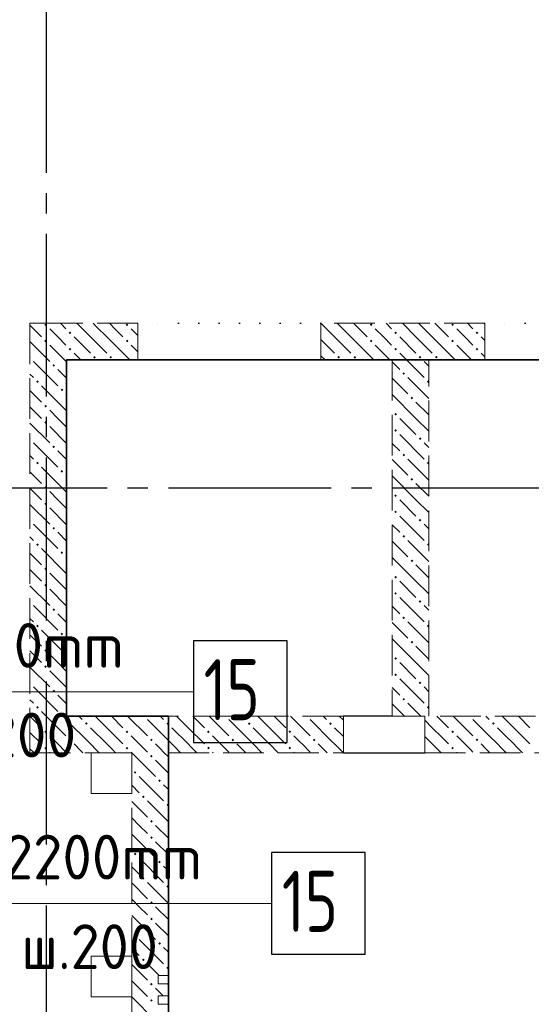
# Model space of a CAD drawing. Header units: millimetres. Extents: x 0 to 32165, y 0 to 42000.
# Tile 7 of 12: x 16194 to 18708, y 26014 to 30852. Entities that reach past the tile are written whole.
import ezdxf

# ---------------------------------------------------------------- set-up
doc = ezdxf.new("R2010")
doc.units = ezdxf.units.MM
for name, pattern in [('______2', [270, 200, -70]), ('______5', [1100, 800, -100, 100, -100]), ('______9', [100, 0, -100])]:
    doc.linetypes.add(name, pattern=pattern)
for name, color, linetype, lineweight in [('ДОП Верх по У', 7, 'Continuous', 25), ('Макрос окна_ макрос двери', 7, 'Continuous', 18), ('Н60', 7, 'Continuous', 25), ('Оси', 40, '______5', 18), ('Позиционная метка номер позиции', 7, 'Continuous', 13), ('Размерная выноска', 7, 'Continuous', 13)]:
    doc.layers.add(name, color=color, linetype=linetype, lineweight=lineweight)
doc.layers.add('ЖБ Перекрытие верхний уровень', color=7, linetype='Continuous', lineweight=25, true_color=0xe0e0ff)
doc.layers.add('ЖБ Стена верхний уровень', color=7, linetype='Continuous', lineweight=25, true_color=0x006e00)
doc.styles.add('ISOCPEUR', font='txt')

msp = doc.modelspace()

# ---------------------------------------------------------------- hatches: boundary and pattern name
at = {"layer": 'ЖБ Стена верхний уровень', "linetype": 'Continuous', "lineweight": 18, "transparency": 33554687}
for points in [[(16314.5, 29353.1), (16321, 29359.6), (16327.5, 29353.1), (16321, 29346.6)], [(16434.5, 29313.1), (16440.9, 29319.6), (16447.4, 29313.1), (16440.9, 29306.6)], [(16714.5, 29353.1), (16721, 29359.6), (16727.5, 29353.1), (16721, 29346.6)], [(17914.5, 29353.1), (17921, 29359.6), (17927.5, 29353.1), (17921, 29346.6)], [(18034.5, 29313.1), (18040.9, 29319.6), (18047.4, 29313.1), (18040.9, 29306.6)], [(18314.5, 29353.1), (18321, 29359.6), (18327.5, 29353.1), (18321, 29346.6)], [(18434.5, 29313.1), (18440.9, 29319.6), (18447.4, 29313.1), (18440.9, 29306.6)], [(16314.5, 29273.1), (16321, 29279.6), (16327.5, 29273.1), (16321, 29266.6)], [(16714.5, 29273.1), (16721, 29279.6), (16727.5, 29273.1), (16721, 29266.6)], [(17914.5, 29273.1), (17921, 29279.6), (17927.5, 29273.1), (17921, 29266.6)], [(18314.5, 29273.1), (18321, 29279.6), (18327.5, 29273.1), (18321, 29266.6)], [(16434.5, 29233.1), (16440.9, 29239.6), (16447.4, 29233.1), (16440.9, 29226.6)], [(18034.5, 29233.1), (18040.9, 29239.6), (18047.4, 29233.1), (18040.9, 29226.6)], [(18434.5, 29233.1), (18440.9, 29239.6), (18447.4, 29233.1), (18440.9, 29226.6)], [(16244, 29196.6), (16247.4, 29193.1), (16244, 29189.7)], [(16554.4, 29193.1), (16560.9, 29199.6), (16567.4, 29193.1), (16560.9, 29186.6)], [(16634.5, 29193.1), (16640.9, 29199.6), (16647.4, 29193.1), (16640.9, 29186.6)], [(17754.4, 29193.1), (17760.9, 29199.6), (17767.4, 29193.1), (17760.9, 29186.6)], [(17834.5, 29193.1), (17840.9, 29199.6), (17847.4, 29193.1), (17840.9, 29186.6)], [(18154.4, 29193.1), (18160.9, 29199.6), (18167.4, 29193.1), (18160.9, 29186.6)], [(18234.5, 29193.1), (18240.9, 29199.6), (18247.4, 29193.1), (18240.9, 29186.6)], [(16354.4, 29153.1), (16360.9, 29159.6), (16367.4, 29153.1), (16360.9, 29146.6)], [(16274.5, 29073.1), (16281, 29079.6), (16287.5, 29073.1), (16281, 29066.6)], [(18074.5, 29113.1), (18081, 29119.6), (18087.5, 29113.1), (18081, 29106.6)], [(18194.5, 29073.1), (18201, 29079.6), (18204, 29076.6), (18204, 29069.7), (18201, 29066.6)], [(16394.5, 29033.1), (16401, 29039.6), (16407.5, 29033.1), (16401, 29026.6)], [(18114.5, 28993.1), (18121, 28999.6), (18127.5, 28993.1), (18121, 28986.6)], [(16314.5, 28953.1), (16321, 28959.6), (16327.5, 28953.1), (16321, 28946.6)], [(18034.5, 28913.1), (18040.9, 28919.6), (18047.4, 28913.1), (18040.9, 28906.6)], [(16314.5, 28873.1), (16321, 28879.6), (16327.5, 28873.1), (16321, 28866.6)], [(18034.5, 28833.1), (18040.9, 28839.6), (18047.4, 28833.1), (18040.9, 28826.6)], [(16244, 28796.6), (16247.4, 28793.1), (16244, 28789.7)], [(18154.4, 28793.1), (18160.9, 28799.6), (18167.4, 28793.1), (18160.9, 28786.6)], [(16354.4, 28753.1), (16360.9, 28759.6), (16367.4, 28753.1), (16360.9, 28746.6)], [(18074.5, 28713.1), (18081, 28719.6), (18087.5, 28713.1), (18081, 28706.6)], [(16274.5, 28673.1), (16281, 28679.6), (16287.5, 28673.1), (16281, 28666.6)], [(16394.5, 28633.1), (16401, 28639.6), (16407.5, 28633.1), (16401, 28626.6)], [(18194.5, 28673.1), (18201, 28679.6), (18204, 28676.6), (18204, 28669.7), (18201, 28666.6)], [(18114.5, 28593.1), (18121, 28599.6), (18127.5, 28593.1), (18121, 28586.6)], [(16314.5, 28553.1), (16321, 28559.6), (16327.5, 28553.1), (16321, 28546.6)], [(18034.5, 28513.1), (18040.9, 28519.6), (18047.4, 28513.1), (18040.9, 28506.6)], [(16314.5, 28473.1), (16321, 28479.6), (16327.5, 28473.1), (16321, 28466.6)], [(18034.5, 28433.1), (18040.9, 28439.6), (18047.4, 28433.1), (18040.9, 28426.6)], [(18154.4, 28393.1), (18160.9, 28399.6), (18167.4, 28393.1), (18160.9, 28386.6)], [(16244, 28396.6), (16247.4, 28393.1), (16244, 28389.7)], [(16354.4, 28353.1), (16360.9, 28359.6), (16367.4, 28353.1), (16360.9, 28346.6)], [(18074.5, 28313.1), (18081, 28319.6), (18087.5, 28313.1), (18081, 28306.6)], [(16274.5, 28273.1), (16281, 28279.6), (16287.5, 28273.1), (16281, 28266.6)], [(18194.5, 28273.1), (18201, 28279.6), (18204, 28276.6), (18204, 28269.7), (18201, 28266.6)], [(16394.5, 28233.1), (16401, 28239.6), (16407.5, 28233.1), (16401, 28226.6)], [(16314.5, 28153.1), (16321, 28159.6), (16327.5, 28153.1), (16321, 28146.6)], [(18114.5, 28193.1), (18121, 28199.6), (18127.5, 28193.1), (18121, 28186.6)], [(18034.5, 28113.1), (18040.9, 28119.6), (18047.4, 28113.1), (18040.9, 28106.6)], [(16314.5, 28073.1), (16321, 28079.6), (16327.5, 28073.1), (16321, 28066.6)], [(18034.5, 28033.1), (18040.9, 28039.6), (18047.4, 28033.1), (18040.9, 28026.6)], [(16244, 27996.6), (16247.4, 27993.1), (16244, 27989.7)], [(18154.4, 27993.1), (18160.9, 27999.6), (18167.4, 27993.1), (18160.9, 27986.6)], [(16354.4, 27953.1), (16360.9, 27959.6), (16367.4, 27953.1), (16360.9, 27946.6)], [(18074.5, 27913.1), (18081, 27919.6), (18087.5, 27913.1), (18081, 27906.6)], [(16274.5, 27873.1), (16281, 27879.6), (16287.5, 27873.1), (16281, 27866.6)], [(18194.5, 27873.1), (18201, 27879.6), (18204, 27876.6), (18204, 27869.7), (18201, 27866.6)], [(16394.5, 27833.1), (16401, 27839.6), (16407.5, 27833.1), (16401, 27826.6)], [(18114.5, 27793.1), (18121, 27799.6), (18127.5, 27793.1), (18121, 27786.6)], [(16314.5, 27753.1), (16321, 27759.6), (16327.5, 27753.1), (16321, 27746.6)], [(16314.5, 27673.1), (16321, 27679.6), (16327.5, 27673.1), (16321, 27666.6)], [(18034.5, 27713.1), (18040.9, 27719.6), (18047.4, 27713.1), (18040.9, 27706.6)], [(18034.5, 27633.1), (18040.9, 27639.6), (18047.4, 27633.1), (18040.9, 27626.6)], [(16244, 27596.6), (16247.4, 27593.1), (16244, 27589.7)], [(18154.4, 27593.1), (18160.9, 27599.6), (18167.4, 27593.1), (18160.9, 27586.6)], [(16354.4, 27553.1), (16360.9, 27559.6), (16367.4, 27553.1), (16360.9, 27546.6)], [(16274.5, 27473.1), (16281, 27479.6), (16287.5, 27473.1), (16281, 27466.6)], [(18074.5, 27513.1), (18081, 27519.6), (18087.5, 27513.1), (18081, 27506.6)], [(18194.5, 27473.1), (18201, 27479.6), (18204, 27476.6), (18204, 27469.7), (18201, 27466.6)], [(16394.5, 27433.1), (16401, 27439.6), (16407.5, 27433.1), (16404.3, 27430), (16397.6, 27430)], [(16404.3, 27430), (16401, 27426.6), (16397.6, 27430)], [(16804.3, 27430), (16801, 27426.6), (16797.6, 27430)], [(17204.3, 27430), (17201, 27426.6), (17197.6, 27430)], [(17604.3, 27430), (17601, 27426.6), (17597.6, 27430)], [(18404.3, 27430), (18401, 27426.6), (18397.6, 27430)], [(16514.5, 27393.1), (16521, 27399.6), (16527.5, 27393.1), (16521, 27386.6)], [(16914.5, 27393.1), (16921, 27399.6), (16927.5, 27393.1), (16921, 27386.6)], [(17314.5, 27393.1), (17321, 27399.6), (17327.5, 27393.1), (17321, 27386.6)], [(17714.5, 27393.1), (17721, 27399.6), (17727.5, 27393.1), (17721, 27386.6)], [(18514.5, 27393.1), (18521, 27399.6), (18527.5, 27393.1), (18521, 27386.6)], [(16314.5, 27353.1), (16321, 27359.6), (16327.5, 27353.1), (16321, 27346.6)], [(16714.5, 27353.1), (16721, 27359.6), (16727.5, 27353.1), (16721, 27346.6)], [(17114.5, 27353.1), (17121, 27359.6), (17127.5, 27353.1), (17121, 27346.6)], [(17514.5, 27353.1), (17521, 27359.6), (17527.5, 27353.1), (17521, 27346.6)], [(18314.5, 27353.1), (18321, 27359.6), (18327.5, 27353.1), (18321, 27346.6)], [(16434.5, 27313.1), (16440.9, 27319.6), (16447.4, 27313.1), (16440.9, 27306.6)], [(16834.5, 27313.1), (16840.9, 27319.6), (16847.4, 27313.1), (16840.9, 27306.6)], [(17234.5, 27313.1), (17240.9, 27319.6), (17247.4, 27313.1), (17240.9, 27306.6)], [(17634.5, 27313.1), (17640.9, 27319.6), (17647.4, 27313.1), (17640.9, 27306.6)], [(18434.5, 27313.1), (18440.9, 27319.6), (18447.4, 27313.1), (18440.9, 27306.6)], [(16314.5, 27273.1), (16321, 27279.6), (16327.5, 27273.1), (16321, 27266.6)], [(16834.5, 27233.1), (16840.9, 27239.6), (16847.4, 27233.1), (16840.9, 27226.6)], [(17114.5, 27273.1), (17121, 27279.6), (17127.5, 27273.1), (17121, 27266.6)], [(17514.5, 27273.1), (17521, 27279.6), (17527.5, 27273.1), (17521, 27266.6)], [(18314.5, 27273.1), (18321, 27279.6), (18327.5, 27273.1), (18321, 27266.6)], [(16754.4, 27153.1), (16760.9, 27159.6), (16767.4, 27153.1), (16760.9, 27146.6)], [(16874.5, 27113.1), (16881, 27119.6), (16887.5, 27113.1), (16881, 27106.6)], [(16794.5, 27033.1), (16801, 27039.6), (16807.5, 27033.1), (16801, 27026.6)], [(16914.5, 26993.1), (16921, 26999.6), (16924, 26996.6), (16924, 26989.7), (16921, 26986.6)], [(16834.5, 26913.1), (16840.9, 26919.6), (16847.4, 26913.1), (16840.9, 26906.6)], [(16834.5, 26833.1), (16840.9, 26839.6), (16847.4, 26833.1), (16840.9, 26826.6)], [(16754.4, 26753.1), (16760.9, 26759.6), (16767.4, 26753.1), (16760.9, 26746.6)], [(16874.5, 26713.1), (16881, 26719.6), (16887.5, 26713.1), (16881, 26706.6)], [(16794.5, 26633.1), (16801, 26639.6), (16807.5, 26633.1), (16801, 26626.6)], [(16914.5, 26593.1), (16921, 26599.6), (16924, 26596.6), (16924, 26589.7), (16921, 26586.6)], [(16834.5, 26513.1), (16840.9, 26519.6), (16847.4, 26513.1), (16840.9, 26506.6)], [(16834.5, 26433.1), (16840.9, 26439.6), (16847.4, 26433.1), (16840.9, 26426.6)], [(16754.4, 26353.1), (16760.9, 26359.6), (16767.4, 26353.1), (16760.9, 26346.6)], [(16874.5, 26313.1), (16881, 26319.6), (16887.5, 26313.1), (16881, 26306.6)], [(16794.5, 26233.1), (16801, 26239.6), (16807.5, 26233.1), (16801, 26226.6)], [(16914.5, 26193.1), (16921, 26199.6), (16924, 26196.6), (16924, 26189.7), (16921, 26186.6)], [(16834.5, 26113.1), (16840.9, 26119.6), (16847.4, 26113.1), (16840.9, 26106.6)], [(16834.5, 26033.1), (16840.9, 26039.6), (16847.4, 26033.1), (16840.9, 26026.6)]]:
    msp.add_hatch(color=7, dxfattribs=at).paths.add_polyline_path(points, flags=16)
h = msp.add_hatch(color=7, dxfattribs=at)
h.paths.add_polyline_path([(16722.3, 27268), (16719.7, 27267.9), (16721, 27266.6)])
h.paths.add_polyline_path([(16714.5, 27273.1), (16721, 27279.6), (16727.5, 27273.1), (16722.3, 27268), (16719.7, 27267.9)], flags=16)

# ---------------------------------------------------------------- linework, layer by layer
at = {"layer": 'ДОП Верх по У', "color": 7, "linetype": 'Continuous', "lineweight": 13, "transparency": 33554687}
for p, q in [((14847.2, 27550), (16955.2, 27550)), ((15231.6, 26510), (17339.6, 26510))]:
    msp.add_line(p, q, dxfattribs=at)
at = {"layer": 'ДОП Верх по У', "color": 7, "linetype": 'Continuous', "lineweight": 25, "transparency": 33554687}
for points in [[(17047.2, 27300), (17507.2, 27300), (17507.2, 27800), (17047.2, 27800), (17047.2, 27300)], [(17431.6, 26260), (17891.6, 26260), (17891.6, 26760), (17431.6, 26760), (17431.6, 26260)]]:
    msp.add_lwpolyline(points, dxfattribs=at)
at = {"layer": 'ЖБ Перекрытие верхний уровень', "color": 7, "linetype": 'Continuous', "lineweight": 18, "transparency": 33554687}
for p, q in [((20864, 29180), (16424, 29180)), ((16424, 29180), (16424, 27430)), ((16424, 27430), (16924, 27430)), ((16924, 27430), (16924, 26055)), ((16744, 27250), (16544, 27250)), ((16544, 27250), (16544, 27050)), ((16744, 27050), (16744, 27250)), ((16544, 27050), (16744, 27050)), ((16744, 26250), (16544, 26250)), ((16544, 26250), (16544, 26050)), ((16744, 26050), (16744, 26250)), ((16544, 26050), (16744, 26050)), ((16924, 26055), (16874, 26055)), ((16874, 26055), (16874, 26015)), ((16874, 26015), (16924, 26015)), ((16924, 26015), (16924, 24720))]:
    msp.add_line(p, q, dxfattribs=at)
at = {"layer": 'ЖБ Стена верхний уровень', "color": 251, "linetype": '______2', "lineweight": 13, "true_color": 0x656565, "transparency": 33554687}
for p, q in [((16424, 29360), (16244, 29360)), ((16244, 29360), (16244, 27430)), ((16774, 29360), (16424, 29360)), ((16774, 29360), (16774, 29180)), ((17674, 29180), (17674, 29360)), ((18479, 29360), (17674, 29360)), ((18479, 29360), (18479, 29180)), ((16424, 27430), (16424, 29180)), ((16424, 29180), (16774, 29180)), ((17674, 29180), (18024, 29180)), ((18024, 29180), (18024, 27430)), ((18204, 27430), (18204, 29180)), ((18204, 29180), (18479, 29180)), ((16244, 27430), (16244, 27250)), ((17784, 27430), (16424, 27430)), ((17784, 27430), (17784, 27250)), ((18024, 27430), (18184, 27430)), ((18184, 27250), (18184, 27430)), ((20619, 27430), (18204, 27430)), ((16244, 27250), (16744, 27250)), ((16744, 27250), (16744, 24720)), ((16924, 26155), (16924, 27250)), ((16924, 27250), (17784, 27250)), ((18184, 27250), (20619, 27250)), ((16924, 26155), (16874, 26155)), ((16874, 26155), (16874, 26115)), ((16874, 26115), (16924, 26115)), ((16924, 26055), (16924, 26115)), ((16924, 26055), (16874, 26055)), ((16874, 26055), (16874, 26015)), ((16874, 26015), (16924, 26015)), ((16924, 24720), (16924, 26015))]:
    msp.add_line(p, q, dxfattribs=at)
at = {"layer": 'ЖБ Стена верхний уровень', "color": 9, "linetype": 'Continuous', "lineweight": 18, "true_color": 0xc7c7c7, "transparency": 33554687}
for p, q in [((16244, 29350.1), (16301, 29293.1)), ((16381, 29293.1), (16340.9, 29333.1)), ((16394.1, 29360), (16421, 29333.1)), ((17981, 29293.1), (17940.9, 29333.1)), ((18381, 29293.1), (18340.9, 29333.1)), ((16244, 29270.1), (16340.9, 29173.1)), ((16421, 29253.1), (16381, 29293.1)), ((16460.9, 29293.1), (16540.9, 29213.1)), ((16540.9, 29293.1), (16621, 29213.1)), ((16621, 29293.1), (16734.1, 29180)), ((17674, 29280.1), (17740.9, 29213.1)), ((17740.9, 29293.1), (17821, 29213.1)), ((18021, 29253.1), (17981, 29293.1)), ((18060.9, 29293.1), (18140.9, 29213.1)), ((18140.9, 29293.1), (18221, 29213.1)), ((18221, 29293.1), (18334.1, 29180)), ((18421, 29253.1), (18381, 29293.1)), ((18460.9, 29293.1), (18479, 29275.1)), ((16340.9, 29253.1), (16424, 29170.1)), ((16740.9, 29253.1), (16774, 29220.1)), ((18340.9, 29253.1), (18414.1, 29180)), ((16260.9, 29173.1), (16381, 29053.1)), ((16460.9, 29213.1), (16494.1, 29180)), ((17674, 29200.1), (17694.1, 29180)), ((18060.9, 29213.1), (18094.1, 29180)), ((18094.1, 29180), (18181, 29093.1)), ((18204, 29150.1), (18181, 29173.1)), ((18460.9, 29213.1), (18479, 29195.1)), ((16381, 29133.1), (16424, 29090.1)), ((18024, 29170.1), (18060.9, 29133.1)), ((16260.9, 29093.1), (16244, 29110.1)), ((18024, 29090.1), (18101, 29013.1)), ((18204, 28990.1), (18101, 29093.1)), ((16244, 29030.1), (16301, 28973.1)), ((16301, 29053.1), (16421, 28933.1)), ((16424, 29010.1), (16421, 29013.1)), ((18140.9, 28893.1), (18024, 29010.1)), ((16244, 28950.1), (16301, 28893.1)), ((16381, 28893.1), (16340.9, 28933.1)), ((18140.9, 28973.1), (18204, 28910.1)), ((16421, 28853.1), (16381, 28893.1)), ((18060.9, 28893.1), (18140.9, 28813.1)), ((18140.9, 28893.1), (18204, 28830.1)), ((16244, 28870.1), (16340.9, 28773.1)), ((16340.9, 28853.1), (16424, 28770.1)), ((18060.9, 28813.1), (18181, 28693.1)), ((16260.9, 28773.1), (16381, 28653.1)), ((18024, 28770.1), (18060.9, 28733.1)), ((18204, 28750.1), (18181, 28773.1)), ((16260.9, 28693.1), (16244, 28710.1)), ((16381, 28733.1), (16424, 28690.1)), ((18024, 28690.1), (18101, 28613.1)), ((18204, 28590.1), (18101, 28693.1)), ((16301, 28653.1), (16421, 28533.1)), ((16244, 28630.1), (16301, 28573.1)), ((16424, 28610.1), (16421, 28613.1)), ((18140.9, 28493.1), (18024, 28610.1)), ((16244, 28550.1), (16301, 28493.1)), ((18140.9, 28573.1), (18204, 28510.1)), ((16381, 28493.1), (16340.9, 28533.1)), ((16244, 28470.1), (16340.9, 28373.1)), ((16340.9, 28453.1), (16424, 28370.1)), ((16421, 28453.1), (16381, 28493.1)), ((18060.9, 28493.1), (18140.9, 28413.1)), ((18140.9, 28493.1), (18204, 28430.1)), ((18060.9, 28413.1), (18181, 28293.1)), ((16260.9, 28373.1), (16381, 28253.1)), ((18024, 28370.1), (18060.9, 28333.1)), ((18204, 28350.1), (18181, 28373.1)), ((16260.9, 28293.1), (16244, 28310.1)), ((16381, 28333.1), (16424, 28290.1)), ((16301, 28253.1), (16421, 28133.1)), ((18024, 28290.1), (18101, 28213.1)), ((18204, 28190.1), (18101, 28293.1)), ((16244, 28230.1), (16301, 28173.1)), ((16424, 28210.1), (16421, 28213.1)), ((18140.9, 28093.1), (18024, 28210.1)), ((18140.9, 28173.1), (18204, 28110.1)), ((16244, 28150.1), (16301, 28093.1)), ((16381, 28093.1), (16340.9, 28133.1)), ((16244, 28070.1), (16340.9, 27973.1)), ((16421, 28053.1), (16381, 28093.1)), ((18060.9, 28093.1), (18140.9, 28013.1)), ((18140.9, 28093.1), (18204, 28030.1)), ((16340.9, 28053.1), (16424, 27970.1)), ((18060.9, 28013.1), (18181, 27893.1)), ((16260.9, 27973.1), (16381, 27853.1)), ((18024, 27970.1), (18060.9, 27933.1)), ((18204, 27950.1), (18181, 27973.1)), ((16381, 27933.1), (16424, 27890.1)), ((16260.9, 27893.1), (16244, 27910.1)), ((18024, 27890.1), (18101, 27813.1)), ((18204, 27790.1), (18101, 27893.1)), ((16244, 27830.1), (16301, 27773.1)), ((16301, 27853.1), (16421, 27733.1)), ((16424, 27810.1), (16421, 27813.1)), ((18140.9, 27693.1), (18024, 27810.1)), ((18140.9, 27773.1), (18204, 27710.1)), ((16244, 27750.1), (16301, 27693.1)), ((16381, 27693.1), (16340.9, 27733.1)), ((16421, 27653.1), (16381, 27693.1)), ((18060.9, 27693.1), (18140.9, 27613.1)), ((18140.9, 27693.1), (18204, 27630.1)), ((16244, 27670.1), (16340.9, 27573.1)), ((16340.9, 27653.1), (16424, 27570.1)), ((18060.9, 27613.1), (18181, 27493.1)), ((16260.9, 27573.1), (16381, 27453.1)), ((16381, 27533.1), (16424, 27490.1)), ((18024, 27570.1), (18060.9, 27533.1)), ((18204, 27550.1), (18181, 27573.1)), ((16260.9, 27493.1), (16244, 27510.1)), ((18024, 27490.1), (18084.1, 27430)), ((18164.1, 27430), (18101, 27493.1)), ((16244, 27430.1), (16244.1, 27430)), ((16244.1, 27430), (16301, 27373.1)), ((16301, 27453.1), (16324.1, 27430)), ((16324.1, 27430), (16421, 27333.1)), ((16484.1, 27430), (16501, 27413.1)), ((16621, 27373.1), (16564.1, 27430)), ((16644.1, 27430), (16701, 27373.1)), ((16724.1, 27430), (16821, 27333.1)), ((16884.1, 27430), (16901, 27413.1)), ((17021, 27373.1), (16964.1, 27430)), ((17044.1, 27430), (17101, 27373.1)), ((17124.1, 27430), (17221, 27333.1)), ((17284.1, 27430), (17301, 27413.1)), ((17421, 27373.1), (17364.1, 27430)), ((17444.1, 27430), (17501, 27373.1)), ((17524.1, 27430), (17621, 27333.1)), ((17684.1, 27430), (17701, 27413.1)), ((17784, 27410.1), (17764.1, 27430)), ((18244.1, 27430), (18301, 27373.1)), ((18324.1, 27430), (18421, 27333.1)), ((18484.1, 27430), (18501, 27413.1)), ((18621, 27373.1), (18564.1, 27430)), ((18644.1, 27430), (18701, 27373.1)), ((16540.9, 27293.1), (16421, 27413.1)), ((16940.9, 27293.1), (16821, 27413.1)), ((17340.9, 27293.1), (17221, 27413.1)), ((18221, 27373.1), (18184, 27410.1)), ((16244, 27350.1), (16301, 27293.1)), ((16381, 27293.1), (16340.9, 27333.1)), ((16540.9, 27373.1), (16621, 27293.1)), ((16621, 27373.1), (16701, 27293.1)), ((16781, 27293.1), (16740.9, 27333.1)), ((16940.9, 27373.1), (17021, 27293.1)), ((17021, 27373.1), (17101, 27293.1)), ((17181, 27293.1), (17140.9, 27333.1)), ((17740.9, 27373.1), (17784, 27330.1)), ((17421, 27293.1), (17464.1, 27250)), ((17621, 27253.1), (17581, 27293.1)), ((17660.9, 27293.1), (17704.1, 27250)), ((17740.9, 27293.1), (17784, 27250.1)), ((16340.9, 27253.1), (16344.1, 27250)), ((16740.9, 27253.1), (16744.1, 27250)), ((16744.1, 27250), (16860.9, 27133.1)), ((16904.1, 27250), (16924, 27230.1)), ((17140.9, 27253.1), (17144.1, 27250)), ((17540.9, 27253.1), (17544.1, 27250)), ((18340.9, 27253.1), (18344.1, 27250)), ((16860.9, 27213.1), (16924, 27150.1)), ((16781, 27133.1), (16901, 27013.1)), ((16924, 27070.1), (16901, 27093.1)), ((16744, 27090.1), (16781, 27053.1)), ((16744, 27010.1), (16821, 26933.1)), ((16924, 26910.1), (16821, 27013.1)), ((16781, 26893.1), (16744, 26930.1)), ((16744, 26850.1), (16860.9, 26733.1)), ((16821, 26853.1), (16781, 26893.1)), ((16860.9, 26893.1), (16924, 26830.1)), ((16860.9, 26813.1), (16924, 26750.1)), ((16781, 26733.1), (16901, 26613.1)), ((16744, 26690.1), (16781, 26653.1)), ((16924, 26670.1), (16901, 26693.1)), ((16744, 26610.1), (16821, 26533.1)), ((16924, 26510.1), (16821, 26613.1)), ((16781, 26493.1), (16744, 26530.1)), ((16821, 26453.1), (16781, 26493.1)), ((16860.9, 26493.1), (16924, 26430.1)), ((16744, 26450.1), (16860.9, 26333.1)), ((16860.9, 26413.1), (16924, 26350.1)), ((16781, 26333.1), (16901, 26213.1)), ((16744, 26290.1), (16781, 26253.1)), ((16924, 26270.1), (16901, 26293.1)), ((16744, 26210.1), (16821, 26133.1)), ((16879.1, 26155), (16821, 26213.1)), ((16781, 26093.1), (16744, 26130.1)), ((16821, 26053.1), (16781, 26093.1)), ((16860.9, 26093.1), (16899.1, 26055)), ((16924, 26110.1), (16919.1, 26115)), ((16744, 26050.1), (16860.9, 25933.1))]:
    msp.add_line(p, q, dxfattribs=at)
for points in [[(16540.9, 29293.1), (16480.4, 29353.6), (16480.4, 29353.6), (16474.1, 29360), (16474.1, 29360)], [(16554.1, 29360), (16554.1, 29360), (16570.6, 29343.5), (16570.6, 29343.5), (16621, 29293.1)], [(16634.1, 29360), (16634.1, 29360), (16660.7, 29333.4), (16660.7, 29333.4), (16701, 29293.1)], [(16774, 29300.1), (16750.9, 29323.2), (16750.9, 29323.2), (16740.9, 29333.1)], [(17740.9, 29293.1), (17674.1, 29360), (17674.1, 29360)], [(17754.1, 29360), (17754.1, 29360), (17821, 29293.1)], [(17834.1, 29360), (17834.1, 29360), (17901, 29293.1)], [(17994.1, 29360), (17994.1, 29360), (18021, 29333.1)], [(18140.9, 29293.1), (18074.1, 29360), (18074.1, 29360)], [(18154.1, 29360), (18154.1, 29360), (18221, 29293.1)], [(18234.1, 29360), (18234.1, 29360), (18301, 29293.1)], [(18394.1, 29360), (18394.1, 29360), (18421, 29333.1)], [(18479, 29355.1), (18474.1, 29360), (18474.1, 29360)], [(17821, 29293.1), (17922.7, 29191.4), (17922.7, 29191.4), (17934.1, 29180)], [(17940.9, 29253.1), (18012.8, 29181.3), (18012.8, 29181.3), (18014.1, 29180)], [(17740.9, 27293.1), (17728.1, 27305.9), (17728.1, 27305.9), (17621, 27413.1)], [(18540.9, 27293.1), (18499.1, 27335), (18499.1, 27335), (18421, 27413.1)], [(17340.9, 27373.1), (17419.8, 27294.3), (17419.8, 27294.3), (17421, 27293.1)], [(17421, 27373.1), (17496.9, 27297.2), (17496.9, 27297.2), (17501, 27293.1)], [(17581, 27293.1), (17574, 27300.1), (17574, 27300.1), (17540.9, 27333.1)], [(18221, 27373.1), (18267.8, 27326.3), (18267.8, 27326.3), (18301, 27293.1)], [(18381, 27293.1), (18344.9, 27329.2), (18344.9, 27329.2), (18340.9, 27333.1)], [(18540.9, 27373.1), (18576.2, 27337.9), (18576.2, 27337.9), (18621, 27293.1)], [(18621, 27373.1), (18653.3, 27340.8), (18653.3, 27340.8), (18701, 27293.1)], [(16421, 27253.1), (16417.6, 27256.5), (16417.6, 27256.5), (16381, 27293.1)], [(16460.9, 27293.1), (16494.6, 27259.4), (16494.6, 27259.4), (16504.1, 27250)], [(16540.9, 27293.1), (16571.7, 27262.4), (16571.7, 27262.4), (16584.1, 27250)], [(16621, 27293.1), (16648.8, 27265.3), (16648.8, 27265.3), (16664.1, 27250)], [(16821, 27253.1), (16803, 27271.1), (16803, 27271.1), (16781, 27293.1)], [(16860.9, 27293.1), (16880.1, 27274), (16880.1, 27274), (16904.1, 27250)], [(16940.9, 27293.1), (16957.2, 27276.9), (16957.2, 27276.9), (16984.1, 27250)], [(17021, 27293.1), (17034.3, 27279.8), (17034.3, 27279.8), (17064.1, 27250)], [(17221, 27253.1), (17188.5, 27285.6), (17188.5, 27285.6), (17181, 27293.1)], [(17260.9, 27293.1), (17265.6, 27288.5), (17265.6, 27288.5), (17304.1, 27250)], [(17340.9, 27293.1), (17342.7, 27291.4), (17342.7, 27291.4), (17384.1, 27250)], [(18184, 27330.1), (18190.7, 27323.4), (18190.7, 27323.4), (18221, 27293.1)], [(18221, 27293.1), (18259.3, 27254.8), (18259.3, 27254.8), (18264.1, 27250)], [(18421, 27253.1), (18409.8, 27264.3), (18409.8, 27264.3), (18381, 27293.1)], [(18460.9, 27293.1), (18485, 27269.1), (18485, 27269.1), (18504.1, 27250)], [(18540.9, 27293.1), (18560.2, 27273.9), (18560.2, 27273.9), (18584.1, 27250)], [(18621, 27293.1), (18635.4, 27278.7), (18635.4, 27278.7), (18664.1, 27250)], [(16244, 27270.1), (16263.4, 27250.7), (16263.4, 27250.7), (16264.1, 27250)], [(18184, 27250.1), (18184.1, 27250), (18184.1, 27250), (18184.1, 27250)]]:
    msp.add_lwpolyline(points, dxfattribs=at)
at = {"layer": 'Макрос окна_ макрос двери', "color": 7, "linetype": 'Continuous', "lineweight": -3, "transparency": 33554687}
for p, q in [((18024, 27430), (17784, 27430)), ((17784, 27250), (18184, 27250))]:
    msp.add_line(p, q, dxfattribs=at)
at = {"layer": 'Н60', "color": 7, "linetype": '______9', "lineweight": -3, "transparency": 33554687}
for p, q in [((17674, 29360), (16774, 29360)), ((19879, 29360), (18479, 29360)), ((16774, 29180), (17674, 29180)), ((18479, 29180), (19879, 29180))]:
    msp.add_line(p, q, dxfattribs=at)
at = {"layer": 'Оси', "color": 8, "linetype": '______5', "lineweight": -3, "transparency": 33554687}
for p, q in [((16324, 39700), (16324, 15930)), ((26524, 28550), (3600, 28550))]:
    msp.add_line(p, q, dxfattribs=at)
at = {"layer": 'Позиционная метка номер позиции', "color": 7, "linetype": 'Continuous', "lineweight": 13, "transparency": 33554687}
for points in [[(14893, 28650), (14547.2, 28304.2), (14547.2, 27550), (17047.2, 27550)], [(14431.6, 24680), (14931.6, 25180), (14931.6, 26510), (17431.6, 26510)]]:
    msp.add_lwpolyline(points, dxfattribs=at)
at = {"layer": 'Размерная выноска', "color": 7, "linetype": 'Continuous', "lineweight": 35, "transparency": 33554687}
msp.add_lwpolyline([(16924, 24720), (20969, 24720), (20969, 27250), (20864, 27250), (20864, 29180), (16424, 29180), (16424, 27430), (16924, 27430), (16924, 24720)], dxfattribs=at)

# ---------------------------------------------------------------- texts
at = {"layer": 'ДОП Верх по У', "color": 7, "linetype": 'Continuous', "lineweight": 13, "transparency": 33554687, "attachment_point": 7, "style": 'ISOCPEUR'}
for s, insert, char_height, width in [('\\W0.96;ø14 L=2200mm ', (14867.2, 27667.3), 220, 2172.611), ('\\W0.75;15', (17097.2, 27410), 300, 472.281), ('\\W0.97;6шт. ш.200 ', (15098.2, 27227.3), 220, 1712.324), ('\\W0.96;ø14 L=2200mm ', (15251.6, 26627.3), 220, 2172.605), ('\\W0.75;15', (17481.6, 26370), 300, 472.289), ('\\W0.95;13шт. ш.200 ', (15427.6, 26187.3), 220, 1819.9)]:
    msp.add_mtext(s, dxfattribs=dict(at, insert=insert, char_height=char_height, width=width))

doc.saveas('drawing.dxf')
